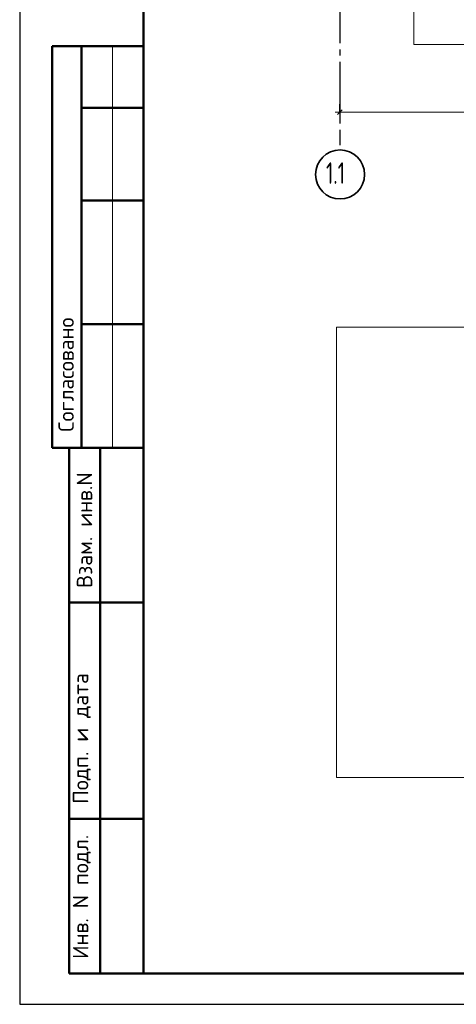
# Model space of a CAD drawing. Header units: millimetres. Extents: x 0 to 21005, y 0 to 14850.
# Tile 1 of 20: x 0 to 3530, y 0 to 7964. Entities that reach past the tile are written whole.
import ezdxf

# ---------------------------------------------------------------- set-up
doc = ezdxf.new("R2010")
doc.units = ezdxf.units.MM
doc.linetypes.add('______5', pattern=[550, 400, -50, 50, -50])
for name, color, linetype, lineweight in [('Standard', 7, 'Continuous', 25), ('Размерная линия_ общее', 7, 'Continuous', 13), ('Текст_ общее', 7, 'Continuous', 25)]:
    doc.layers.add(name, color=color, linetype=linetype, lineweight=lineweight)
doc.layers.add('Оси', color=7, linetype='______5', true_color=0x656565)
doc.styles.add('ISOCPEUR', font='txt')

msp = doc.modelspace()

# ---------------------------------------------------------------- linework, layer by layer
at = {"layer": 'Standard', "color": 7, "linetype": 'Continuous', "lineweight": 25, "transparency": 33554687}
msp.add_line((1000, 14600), (1000, 529.1), dxfattribs=at)
at = {"layer": 'Standard', "color": 7, "linetype": 'Continuous', "lineweight": 50, "transparency": 33554687}
for p, q in [((3.1, 7750), (0, 7750)), ((1000, 7750), (263.4, 7750)), ((263.4, 7750), (263.4, 4500)), ((263.4, 7750), (263.4, 4500)), ((500, 7750), (500, 4500)), ((1000, 7250), (500, 7250)), ((1000, 6500), (500, 6500)), ((1000, 5500), (500, 5500)), ((0, 4500), (3.1, 4500)), ((263.4, 4500), (1000, 4500)), ((400, 250), (400, 4500)), ((400, 250), (400, 4500)), ((650, 250), (650, 4500)), ((400, 3250), (1000, 3250)), ((400, 1500), (1000, 1500)), ((1000, 250), (400, 250))]:
    msp.add_line(p, q, dxfattribs=at)
at = {"layer": 'Standard', "color": 7, "linetype": 'Continuous', "lineweight": 13, "transparency": 33554687}
msp.add_line((750, 7750), (750, 4500), dxfattribs=at)
at = {"layer": 'Standard', "color": 7, "linetype": 'Continuous', "lineweight": 25, "transparency": 33554687}
msp.add_lwpolyline([(0, 0), (21000, 0), (21000, 14850), (0, 14850), (0, 0)], close=True, dxfattribs=at)
at = {"layer": 'Standard', "color": 7, "linetype": 'Continuous', "lineweight": 13, "transparency": 33554687}
for points in [[(21000, 14850), (0, 14850), (0, 0), (21000, 0), (21000, 14850)], [(8092.9, 5476.9), (2560.1, 5476.9), (2560.1, 1833.8), (8092.9, 1833.8), (8092.9, 5476.9)]]:
    msp.add_lwpolyline(points, dxfattribs=at)
at = {"layer": 'Standard', "color": 7, "linetype": 'Continuous', "lineweight": 50, "transparency": 33554687}
msp.add_lwpolyline([(1000, 14600), (20750, 14600), (20750, 250), (1000, 250), (1000, 14600)], close=True, dxfattribs=at)
at = {"layer": 'Оси', "color": 8, "linetype": '______5', "lineweight": -3, "transparency": 33554687}
msp.add_line((2588.4, 12573.7), (2588.4, 6949.1), dxfattribs=at)
at = {"layer": 'Оси', "color": 7, "linetype": 'Continuous', "lineweight": 35, "transparency": 33554687}
msp.add_circle((2589.7, 6711.6), 198.1, dxfattribs=at)
at = {"layer": 'Размерная линия_ общее', "color": 253, "linetype": 'Continuous', "lineweight": -3, "true_color": 0xa0a0a0, "transparency": 33554687}
for q in [(2588.4, 7279.1), (2588.4, 7259.8), (2588.4, 7154.1)]:
    msp.add_line((2588.4, 7216.6), q, dxfattribs=at)
at = {"layer": 'Размерная линия_ общее', "color": 7, "linetype": 'Continuous', "lineweight": 13, "transparency": 33554687}
for q in [(2550.9, 7216.6), (5838.4, 7216.6)]:
    msp.add_line((2588.4, 7216.6), q, dxfattribs=at)
at = {"layer": 'Размерная линия_ общее', "color": 7, "linetype": 'Continuous', "lineweight": 25, "transparency": 33554687}
msp.add_line((2569.7, 7197.8), (2607.2, 7235.3), dxfattribs=at)
at = {"layer": 'Текст_ общее', "color": 7, "linetype": 'Continuous', "lineweight": 13, "transparency": 33554687}
msp.add_lwpolyline([(7374.1, 7761.6), (3185.5, 7761.6), (3185.5, 9081.6), (3038.6, 9199.1)], dxfattribs=at)

# ---------------------------------------------------------------- texts
at = {"layer": 'Standard', "color": 7, "linetype": 'Continuous', "lineweight": 50, "transparency": 33554687, "char_height": 125, "attachment_point": 7, "rotation": 90, "style": 'ISOCPEUR'}
for s, insert, width in [('\\A1;{\\fISOCPEUR|i0|b0;\\H125.000000;\\W1.000000;\\C7;Согласовано}\\P', (437.5, 4630.7), 1035.938), ('\\A1;{\\fISOCPEUR|i0|b0;\\H125.000000;\\W1.000000;\\C7;Взам. инв.N}\\P', (586.5, 3367.9), 954.549), ('\\A1;{\\fISOCPEUR|i0|b0;\\H125.000000;\\W1.000000;\\C7;Подп. и дата}\\P', (574.7, 1621.1), 1098.529), ('\\A1;{\\fISOCPEUR|i0|b0;\\H125.000000;\\W1.000000;\\C7;Инв. N подл.}\\P', (574.7, 367), 1010.897)]:
    msp.add_mtext(s, dxfattribs=dict(at, insert=insert, width=width))
at = {"layer": 'Оси', "color": 7, "linetype": 'Continuous', "lineweight": 35, "transparency": 33554687, "insert": (2475.9, 6635.5), "char_height": 175, "width": 287.287, "attachment_point": 7, "style": 'ISOCPEUR'}
msp.add_mtext('\\W0.68;1.1', dxfattribs=at)

doc.saveas('drawing.dxf')
